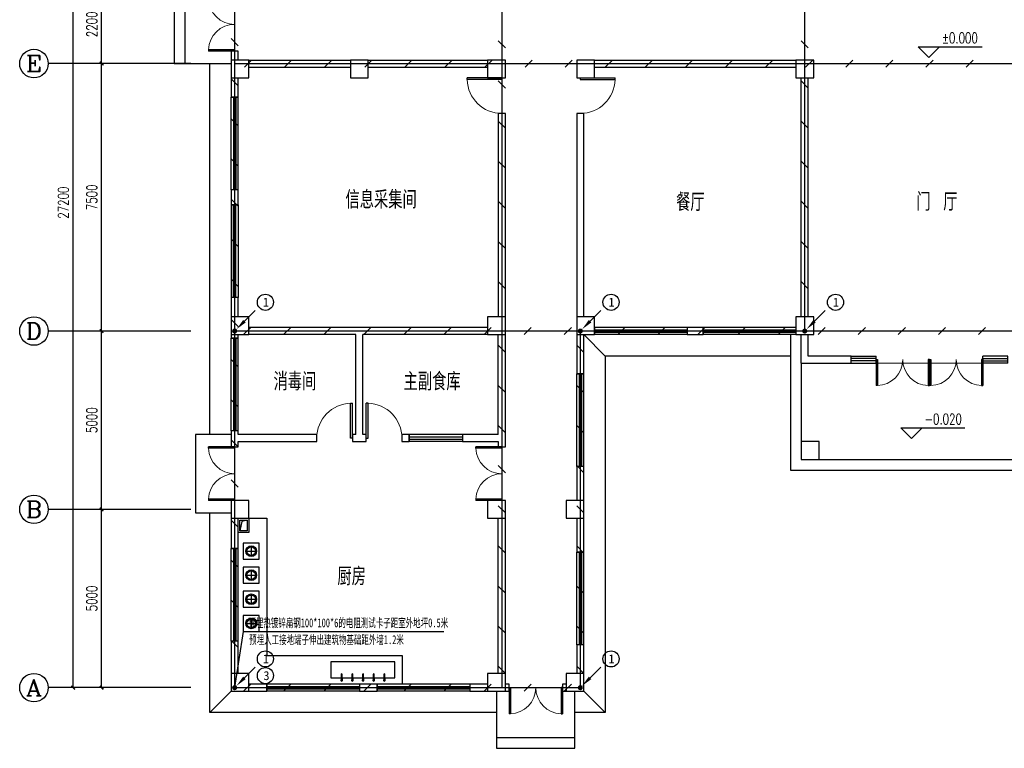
# Model space of a CAD drawing. Extents: x 427948 to 764348, y 274849 to 601549.
# Tile 69 of 212: x 699517 to 727149, y 353937 to 374367. Entities that reach past the tile are written whole.
import ezdxf
from ezdxf.enums import TextEntityAlignment as Align

# ---------------------------------------------------------------- set-up
doc = ezdxf.new("R2010")
doc.units = 0
doc.header["$LTSCALE"] = 1000
doc.header["$MEASUREMENT"] = 0
doc.linetypes.add('CENTER2', pattern=[1.125, 0.75, -0.125, 0.125, -0.125])
doc.layers.get('0').update_dxf_attribs({"linetype": 'CONTINUOUS'})
doc.layers.get('Defpoints').update_dxf_attribs({"linetype": 'CONTINUOUS'})
for name, color, linetype in [('AXIS', 3, 'CONTINUOUS'), ('AXIS_TEXT', 7, 'CONTINUOUS'), ('COLUMN', 9, 'CONTINUOUS'), ('DIM_ELEV', 3, 'CONTINUOUS'), ('EQUIP-照明', 3, 'CONTINUOUS'), ('LATRINE', 6, 'CONTINUOUS'), ('LWIRE', 4, 'CONTINUOUS'), ('PUB_DIM', 3, 'CONTINUOUS'), ('PUB_TEXT', 7, 'CONTINUOUS'), ('SHTLN', 4, 'CONTINUOUS'), ('WALL', 2, 'CONTINUOUS'), ('WINDOW', 4, 'CONTINUOUS'), ('WIRE-接地', 4, 'CONTINUOUS'), ('一层及1号楼梯$0$A$0$ASPTA', 4, 'CONTINUOUS'), ('看线', 95, 'CONTINUOUS'), ('细线02', 66, 'CONTINUOUS')]:
    doc.layers.add(name, color=color, linetype=linetype)
doc.layers.add('填充', color=251, linetype='CONTINUOUS', lineweight=5)
doc.styles.add('_HZTXT', font='txt.shx', dxfattribs={"width": 0.8, "bigfont": 'HZTXT.shx'})
doc.styles.add('_TCH_AXIS', font='COMPLEX', dxfattribs={"bigfont": 'GBCBIG'})
doc.styles.add('_TCH_DIM', font='SIMPLEX', dxfattribs={"bigfont": 'GBCBIG'})
doc.styles.add('_TCH_DIM_T3', font='SIMPLEX', dxfattribs={"width": 0.705882, "bigfont": 'GBCBIG'})
doc.styles.add('COMPLEX', font='COMPLEX')
doc.styles.get("Standard").update_dxf_attribs({"font": 'txt.shx'})
doc.styles.add('宋体', font='txt', dxfattribs={"width": 0.75})
doc.dimstyles.new('_TCH_ARCH&&100', dxfattribs={"dimtxt": 297.5, "dimasz": 100, "dimexe": 250, "dimexo": 300, "dimgap": 126.25, "dimtad": 1, "dimdec": 0, "dimzin": 0, "dimdsep": 46, "dimtxsty": '_TCH_DIM_T3', "dimblk": 'ARCHTICK', "dimcen": 0.09, "dimclrt": 7, "dimazin": 2, "dimtfac": 1, "dimtdec": 0, "dimtix": 1, "dimtmove": 2, "dimatfit": 3, "dimfxl": 1, "dimtolj": 1, "dimtzin": 0, "dimarcsym": 0})

# ---------------------------------------------------------------- blocks, each defined once
blk = doc.blocks.new('$TelecSys$00000008')
blk.add_line((0.4, 0.4), (-0.4, -0.4))
blk = doc.blocks.new('$TelecSys$00000078')
for p, q in [((1.15, 1.15), (0.55, 0.55)), ((0.104, 0.104), (0.104, 0.104)), ((-0.104, -0.104), (-0.104, -0.104))]:
    blk.add_line(p, q)
at = {"const_width": 0.142}
blk.add_lwpolyline([(-0.071, 0, 1), (0.071, 0, 1)], format="xyb", close=True, dxfattribs=at)
blk.add_solid([(0.62, 0.48), (0.48, 0.62), (0.1, 0.1)])
at = {"width": 0.8, "flags": 9}
blk.add_attdef('A', (0, 0), '', height=0.00002, dxfattribs=at)
blk = doc.blocks.new('WEFWDF')
at = {"layer": '细线02'}
for points in [[(522, 40), (522, -360), (222, -360), (222, 40), (522, 40)], [(472, -10), (320, -55), (272, -310)]]:
    blk.add_lwpolyline(points, dxfattribs=at)
blk.add_lwpolyline([(472, -10), (472, -310), (272, -310), (272, -10)], close=True, dxfattribs=at)
blk = doc.blocks.new('WTRHDFGB')
at = {"layer": '看线'}
for p, q in [((146, 35), (146, -265)), ((-4, -115), (296, -115))]:
    blk.add_line(p, q, dxfattribs=at)
blk.add_lwpolyline([(-79, 110), (-79, -340), (371, -340), (371, 110), (-79, 110)], dxfattribs=at)
for radius in [150, 120]:
    blk.add_circle((146, -115), radius, dxfattribs=at)
blk = doc.blocks.new('RTDF')
at = {"layer": '一层及1号楼梯$0$A$0$ASPTA'}
for p, q in [((312, -101), (310, -273)), ((316, -224), (315, -273)), ((316, -224), (336, -223)), ((344, -273), (336, -100)), ((336, -223), (339, -273))]:
    blk.add_line(p, q, dxfattribs=at)
for centre, radius, start, end in [((327, -273), 24.6, 133.7164, 48.1813), ((327, -273), 17.2, 133.5982, 48.2995), ((324, -116), 19.7, 52.2135, 129.6842), ((327, -251), 24.9, 241.298, 300.5997)]:
    blk.add_arc(centre, radius, start, end, dxfattribs=at)
blk = doc.blocks.new('_ArchTick')
at = {"color": 0, "linetype": 'ByBlock', "const_width": 0.4}
blk.add_lwpolyline([(-0.5, -0.5), (0.5, 0.5)], dxfattribs=at)
blk = doc.blocks.new('*D274')
at = {"layer": 'AXIS', "color": 0, "lineweight": -2}
for p, q in [((704017, 360637), (701567, 360637)), ((701817, 355637), (701817, 360637)), ((704017, 355637), (701567, 355637))]:
    blk.add_line(p, q, dxfattribs=at)
at = {"layer": 'Defpoints', "color": 0}
for p in [(701817, 360637), (704317, 360637), (704317, 355637)]:
    blk.add_point(p, dxfattribs=at)
at = {"layer": 'AXIS', "color": 0, "lineweight": -2, "xscale": 100, "yscale": 100, "zscale": 100}
for p, rotation in [((701817, 360637), 90), ((701817, 355637), 270)]:
    blk.add_blockref('_ArchTick', p, dxfattribs=dict(at, rotation=rotation))
at = {"layer": 'AXIS', "color": 7, "insert": (701542, 358137), "char_height": 297.5, "attachment_point": 5, "rotation": 90, "style": '_TCH_DIM_T3'}
blk.add_mtext('\\A1;5000', dxfattribs=at)
blk = doc.blocks.new('*D275')
at = {"layer": 'AXIS', "color": 0, "lineweight": -2}
for p, q in [((704017, 365637), (701567, 365637)), ((701817, 360637), (701817, 365637)), ((704017, 360637), (701567, 360637))]:
    blk.add_line(p, q, dxfattribs=at)
at = {"layer": 'Defpoints', "color": 0}
for p in [(701817, 365637), (704317, 365637), (704317, 360637)]:
    blk.add_point(p, dxfattribs=at)
at = {"layer": 'AXIS', "color": 0, "lineweight": -2, "xscale": 100, "yscale": 100, "zscale": 100}
for p, rotation in [((701817, 365637), 90), ((701817, 360637), 270)]:
    blk.add_blockref('_ArchTick', p, dxfattribs=dict(at, rotation=rotation))
at = {"layer": 'AXIS', "color": 7, "insert": (701542, 363137), "char_height": 297.5, "attachment_point": 5, "rotation": 90, "style": '_TCH_DIM_T3'}
blk.add_mtext('\\A1;5000', dxfattribs=at)
blk = doc.blocks.new('*D276')
at = {"layer": 'AXIS', "color": 0, "lineweight": -2}
for p, q in [((704017, 373137), (701567, 373137)), ((701817, 365637), (701817, 373137)), ((704017, 365637), (701567, 365637))]:
    blk.add_line(p, q, dxfattribs=at)
at = {"layer": 'Defpoints', "color": 0}
for p in [(701817, 373137), (704317, 373137), (704317, 365637)]:
    blk.add_point(p, dxfattribs=at)
at = {"layer": 'AXIS', "color": 0, "lineweight": -2, "xscale": 100, "yscale": 100, "zscale": 100}
for p, rotation in [((701817, 373137), 90), ((701817, 365637), 270)]:
    blk.add_blockref('_ArchTick', p, dxfattribs=dict(at, rotation=rotation))
at = {"layer": 'AXIS', "color": 7, "insert": (701542, 369387), "char_height": 297.5, "attachment_point": 5, "rotation": 90, "style": '_TCH_DIM_T3'}
blk.add_mtext('\\A1;7500', dxfattribs=at)
blk = doc.blocks.new('*D277')
at = {"layer": 'AXIS', "color": 0, "lineweight": -2}
for p, q in [((704017, 375337), (701567, 375337)), ((701817, 373137), (701817, 375337)), ((704017, 373137), (701567, 373137))]:
    blk.add_line(p, q, dxfattribs=at)
at = {"layer": 'Defpoints', "color": 0}
for p in [(701817, 375337), (704317, 375337), (704317, 373137)]:
    blk.add_point(p, dxfattribs=at)
at = {"layer": 'AXIS', "color": 0, "lineweight": -2, "xscale": 100, "yscale": 100, "zscale": 100}
for p, rotation in [((701817, 375337), 90), ((701817, 373137), 270)]:
    blk.add_blockref('_ArchTick', p, dxfattribs=dict(at, rotation=rotation))
at = {"layer": 'AXIS', "color": 7, "insert": (701542, 374237), "char_height": 297.5, "attachment_point": 5, "rotation": 90, "style": '_TCH_DIM_T3'}
blk.add_mtext('\\A1;2200', dxfattribs=at)
blk = doc.blocks.new('*D279')
at = {"layer": 'AXIS', "color": 0, "lineweight": -2}
for p, q in [((704017, 382837), (700767, 382837)), ((701017, 355637), (701017, 382837)), ((704017, 355637), (700767, 355637))]:
    blk.add_line(p, q, dxfattribs=at)
at = {"layer": 'Defpoints', "color": 0}
for p in [(701017, 382837), (704317, 382837), (704317, 355637)]:
    blk.add_point(p, dxfattribs=at)
at = {"layer": 'AXIS', "color": 0, "lineweight": -2, "xscale": 100, "yscale": 100, "zscale": 100}
for p, rotation in [((701017, 382837), 90), ((701017, 355637), 270)]:
    blk.add_blockref('_ArchTick', p, dxfattribs=dict(at, rotation=rotation))
at = {"layer": 'AXIS', "color": 7, "insert": (700742, 369237), "char_height": 297.5, "attachment_point": 5, "rotation": 90, "style": '_TCH_DIM_T3'}
blk.add_mtext('\\A1;27200', dxfattribs=at)
blk = doc.blocks.new('$DorLib2D$00000002')
for p, q in [((-0.5, 0), (-0.5, 0.4875)), ((-0.475, 0.4875), (-0.5, 0.4875)), ((-0.475, 0), (-0.475, 0.4875)), ((0.475, 0), (0.475, 0.4875)), ((0.475, 0.4875), (0.5, 0.4875)), ((0.5, 0), (0.5, 0.4875)), ((-0.5, 0), (-0.475, 0)), ((0.5, 0), (0.475, 0))]:
    blk.add_line(p, q)
at = {"lineweight": 13}
for centre, start, end in [((-0.4875, 0), 0, 88.53072), ((0.4875, 0), 91.46928, 180)]:
    blk.add_arc(centre, 0.4875, start, end, dxfattribs=at)
blk = doc.blocks.new('_FZHK')
blk.add_lwpolyline([(-0.5, -0.5), (0.5, -0.5), (0.5, 0.5), (-0.5, 0.5)], close=True)
blk = doc.blocks.new('$DorLib2D$00000001')
for p, q in [((0.45, 0.975), (0.5, 0.975)), ((0.45, 0), (0.45, 0.975)), ((0.5, 0), (0.5, 0.975)), ((0.5, 0), (0.45, 0))]:
    blk.add_line(p, q)
at = {"lineweight": 13}
blk.add_arc((0.475, 0), 0.975, 91.4693, 180, dxfattribs=at)
blk = doc.blocks.new('$TCHSYS$WIN2D')
for p, q in [((-0.5, 0.5), (0.5, 0.5)), ((-0.5, 0.5), (-0.5, -0.5)), ((0.5, 0.5), (0.5, -0.5)), ((0.5, 0.167), (-0.5, 0.167)), ((0.5, -0.167), (-0.5, -0.167)), ((-0.5, -0.5), (0.5, -0.5))]:
    blk.add_line(p, q)
blk = doc.blocks.new('_AXISO')
blk.add_circle((0, 0), 0.5)
at = {"layer": 'AXIS_TEXT', "style": 'COMPLEX', "width": 1.041667}
blk.add_attdef('A', text='', height=0.56, dxfattribs=at).set_placement((-0.25, -0.28), (0.25, -0.28), align=Align.FIT)

msp = doc.modelspace()

# ---------------------------------------------------------------- linework, layer by layer
at = {"layer": 'AXIS'}
for p, q in [((704316.8, 373136.9), (700316.8, 373136.9)), ((704316.8, 365636.9), (700316.8, 365636.9)), ((704316.8, 360636.9), (700316.8, 360636.9)), ((704316.8, 355636.9), (700316.8, 355636.9))]:
    msp.add_line(p, q, dxfattribs=at)
at = {"layer": 'DIM_ELEV'}
for p, q in [((725028.5, 373307.9), (724728.5, 373607.9)), ((724728.5, 373607.9), (726528.5, 373607.9)), ((725028.5, 373307.9), (725328.5, 373607.9)), ((724545.5, 362620.5), (724245.5, 362920.5)), ((724245.5, 362920.5), (726045.5, 362920.5)), ((724545.5, 362620.5), (724845.5, 362920.5))]:
    msp.add_line(p, q, dxfattribs=at)
at = {"layer": 'EQUIP-照明'}
for q in [(705549.4, 355636.9), (711421, 357214.1, -2.9)]:
    msp.add_line((705790.2, 357214.1, 0), q, dxfattribs=at)
for centre in [(706413, 366443.1), (716113, 366443.1), (722413, 366443.1), (706413, 356443.1), (716113, 356443.1), (706413, 355974.6)]:
    msp.add_circle(centre, 226.1, dxfattribs=at)
at = {"layer": 'LATRINE'}
for p, q in [((715949.4, 364936.9), (715349.4, 365536.9)), ((704849.4, 354936.9), (705449.4, 355536.9)), ((715949.4, 354936.9), (715349.4, 355536.9))]:
    msp.add_line(p, q, dxfattribs=at)
for points in [[(704849.4, 362736.9), (704849.4, 373136.9)], [(721149.4, 364936.9), (715949.4, 364936.9), (715949.4, 354936.9), (715099.4, 354936.9)], [(704849.4, 362736.9), (704849.4, 363684.9)], [(712899.4, 354936.9), (704849.4, 354936.9), (704849.4, 360534.9)]]:
    msp.add_lwpolyline(points, dxfattribs=at)
at = {"layer": 'PUB_DIM'}
for points in [[(704149.4, 375336.9), (703849.4, 375336.9), (703849.4, 373136.9), (704149.4, 373136.9)], [(705449.4, 375336.9), (704149.4, 375336.9), (704149.4, 373136.9), (705449.4, 373136.9)], [(721149.4, 365536.9), (721149.4, 361736.9), (728949.4, 361736.9), (728949.4, 365536.9)], [(721449.4, 364736.9), (721449.4, 362036.9), (728649.4, 362036.9), (728649.4, 364736.9)], [(705449.4, 362736.9), (704449.4, 362736.9), (704449.4, 360534.9), (705449.4, 360534.9)], [(712899.4, 355536.9), (712899.4, 354236.9), (715099.4, 354236.9), (715099.4, 355536.9)], [(712899.4, 354236.9), (712899.4, 353936.9), (715099.4, 353936.9), (715099.4, 354236.9)]]:
    msp.add_lwpolyline(points, dxfattribs=at)
at = {"layer": 'WALL'}
for p, q in [((705649.4, 373486.9), (705449.4, 373486.9)), ((705449.4, 373486.9), (705449.4, 373236.9)), ((705649.4, 373236.9), (705649.4, 373486.9)), ((705949.4, 373236.9), (708799.4, 373236.9)), ((709299.4, 373236.9), (712649.4, 373236.9)), ((715649.4, 373236.9), (721299.4, 373236.9)), ((705949.4, 373036.9), (708799.4, 373036.9)), ((709299.4, 373036.9), (712649.4, 373036.9)), ((715649.4, 373036.9), (721299.4, 373036.9)), ((705449.4, 372736.9), (705449.4, 372197.8)), ((705649.4, 372197.8), (705649.4, 372736.9)), ((721449.4, 366036.9), (721449.4, 372736.9)), ((721649.4, 366036.9), (721649.4, 372736.9)), ((705449.4, 372197.8), (705649.4, 372197.8)), ((713149.4, 371736.9), (712949.4, 371736.9)), ((712949.4, 371736.9), (712949.4, 366036.9)), ((713149.4, 366036.9), (713149.4, 371736.9)), ((715349.4, 371736.9), (715149.4, 371736.9)), ((715149.4, 371736.9), (715149.4, 366036.9)), ((715349.4, 366036.9), (715349.4, 371736.9)), ((705649.4, 369597.8), (705449.4, 369597.8)), ((705449.4, 369597.8), (705449.4, 369176.9)), ((705649.4, 369176.9), (705649.4, 369597.8)), ((705449.4, 369176.9), (705649.4, 369176.9)), ((705649.4, 366576.9), (705449.4, 366576.9)), ((705449.4, 366576.9), (705449.4, 366036.9)), ((705649.4, 366036.9), (705649.4, 366576.9)), ((709049.4, 365736.9), (705949.4, 365736.9)), ((712649.4, 365736.9), (709049.4, 365736.9)), ((718699.4, 365736.9), (718249.4, 365736.9)), ((718249.4, 365736.9), (718249.4, 365536.9)), ((718699.4, 365536.9), (718699.4, 365736.9)), ((705449.4, 365536.9), (705449.4, 365436.9)), ((705449.4, 365436.9), (705649.4, 365436.9)), ((705649.4, 365436.9), (705649.4, 365536.9)), ((708949.4, 365536.9), (705949.4, 365536.9)), ((708949.4, 362736.9), (708949.4, 365536.9)), ((712649.4, 365536.9), (709149.4, 365536.9)), ((709149.4, 362736.9), (709149.4, 365536.9)), ((712949.4, 362736.9), (712949.4, 365536.9)), ((713149.4, 362636.9), (713149.4, 365536.9)), ((715149.4, 365536.9), (715149.4, 364436.8)), ((715349.4, 364436.8), (715349.4, 365536.9)), ((718249.4, 365536.9), (718699.4, 365536.9)), ((721449.4, 364736.9), (721449.4, 365536.9)), ((721649.4, 364936.9), (721649.4, 365536.9)), ((722849.4, 364936.9), (721649.4, 364936.9)), ((722849.4, 364736.9), (722849.4, 364936.9)), ((721449.4, 364736.9), (722849.4, 364736.9)), ((715149.4, 364436.8), (715349.4, 364436.8)), ((705649.4, 362836.9), (705449.4, 362836.9)), ((705449.4, 362836.9), (705449.4, 362636.9)), ((705649.4, 362736.9), (705649.4, 362836.9)), ((705449.4, 362636.9), (705449.4, 362386.9)), ((707854.5, 362736.9), (705649.4, 362736.9)), ((707854.5, 362536.9), (707854.5, 362736.9)), ((708949.4, 362736.9), (708854.5, 362736.9)), ((708854.5, 362736.9), (708854.5, 362536.9)), ((709244.2, 362736.9), (709149.4, 362736.9)), ((709244.2, 362536.9), (709244.2, 362736.9)), ((710444.2, 362736.9), (710244.2, 362736.9)), ((710244.2, 362736.9), (710244.2, 362536.9)), ((710444.2, 362536.9), (710444.2, 362736.9)), ((712949.4, 362736.9), (711944.2, 362736.9)), ((711944.2, 362736.9), (711944.2, 362536.9)), ((713149.4, 362386.9), (713149.4, 362636.9)), ((705449.4, 362386.9), (705649.4, 362386.9)), ((705649.4, 362386.9), (705649.4, 362536.9)), ((705649.4, 362536.9), (707854.5, 362536.9)), ((708854.5, 362536.9), (709049.4, 362536.9)), ((709049.4, 362536.9), (709244.2, 362536.9)), ((710244.2, 362536.9), (710444.2, 362536.9)), ((711944.2, 362536.9), (712949.4, 362536.9)), ((712949.4, 362536.9), (712949.4, 362386.9)), ((712949.4, 362386.9), (713149.4, 362386.9)), ((715349.4, 361836.8), (715149.4, 361836.8)), ((715149.4, 361836.8), (715149.4, 360886.9)), ((715349.4, 360886.9), (715349.4, 361836.8)), ((705449.4, 360386.9), (705449.4, 359536.9)), ((705649.4, 359536.9), (705649.4, 360386.9)), ((705949.4, 360386.9), (706449.4, 360386.9)), ((706449.4, 360386.9), (706449.4, 356536.9)), ((712949.4, 356036.9), (712949.4, 360386.9)), ((713149.4, 356036.9), (713149.4, 360386.9)), ((715149.4, 360386.9), (715149.4, 359436.8)), ((715349.4, 359436.8), (715349.4, 360386.9)), ((705449.4, 359536.9), (705649.4, 359536.9)), ((715149.4, 359436.8), (715349.4, 359436.8)), ((705649.4, 356936.9), (705449.4, 356936.9)), ((705449.4, 356936.9), (705449.4, 356036.9)), ((705649.4, 356036.9), (705649.4, 356936.9)), ((715349.4, 356836.8), (715149.4, 356836.8)), ((715149.4, 356836.8), (715149.4, 356036.9)), ((715349.4, 356036.9), (715349.4, 356836.8)), ((706449.4, 356536.9), (710249.4, 356536.9)), ((710249.4, 356536.9), (710249.4, 355736.9)), ((706449.4, 355736.9), (705949.4, 355736.9)), ((706449.4, 355536.9), (706449.4, 355736.9)), ((709549.4, 355736.9), (709049.4, 355736.9)), ((709049.4, 355736.9), (709049.4, 355536.9)), ((709549.4, 355536.9), (709549.4, 355736.9)), ((712649.4, 355736.9), (712149.4, 355736.9)), ((712149.4, 355736.9), (712149.4, 355536.9)), ((713249.4, 355736.9), (713149.4, 355736.9)), ((713249.4, 355536.9), (713249.4, 355736.9)), ((714849.4, 355736.9), (714749.4, 355736.9)), ((714749.4, 355736.9), (714749.4, 355536.9)), ((705949.4, 355536.9), (706449.4, 355536.9)), ((709049.4, 355536.9), (709549.4, 355536.9)), ((712149.4, 355536.9), (712649.4, 355536.9)), ((713149.4, 355536.9), (713249.4, 355536.9)), ((714749.4, 355536.9), (714849.4, 355536.9))]:
    msp.add_line(p, q, dxfattribs=at)
at = {"layer": 'WIRE-接地', "linetype": 'CENTER2', "const_width": 35}
for points in [[(705549.4, 382836.9), (705549.4, 355636.9), (715249.4, 355636.9), (715249.4, 365636.9), (735549.4, 365636.9), (735549.4, 382836.9), (705549.4, 382836.9)], [(713049.4, 382836.9), (713049.4, 365636.9)], [(721549.4, 382836.9), (721549.4, 365636.9)], [(705549.4, 373136.9), (735549.4, 373136.9)], [(715249.4, 365636.9), (705549.4, 365636.9)], [(713049.4, 365636.9), (713049.4, 355636.9)]]:
    msp.add_lwpolyline(points, dxfattribs=at)
at = {"layer": '填充'}
msp.add_line((726549.4, 364736.9), (723549.4, 364736.9), dxfattribs=at)
at = {"layer": '看线'}
msp.add_lwpolyline([(708249.4, 356365), (708249.4, 355915), (710049.4, 355915), (710049.4, 356365), (708249.4, 356365)], dxfattribs=at)

# ---------------------------------------------------------------- block references
at = {"layer": 'AXIS'}
ref = msp.add_blockref('_AXISO', (699916.8, 373136.9), dxfattribs=dict(at, xscale=800, yscale=800, zscale=800))
ref.add_attrib('A', 'E', dxfattribs={"layer": 'AXIS_TEXT', "height": 452.5, "style": '_TCH_AXIS', "width": 1.3125}).set_placement((699690.5, 372910.6), (700143.1, 372910.6), align=Align.FIT)
ref = msp.add_blockref('_AXISO', (699916.8, 365636.9), dxfattribs=dict(at, xscale=800, yscale=800, zscale=800))
ref.add_attrib('A', 'D', dxfattribs={"layer": 'AXIS_TEXT', "height": 452.5, "style": '_TCH_AXIS', "width": 1.235294}).set_placement((699690.5, 365410.6), (700143.1, 365410.6), align=Align.FIT)
ref = msp.add_blockref('_AXISO', (699916.8, 360636.9), dxfattribs=dict(at, xscale=800, yscale=800, zscale=800))
ref.add_attrib('A', 'B', dxfattribs={"layer": 'AXIS_TEXT', "height": 452.5, "style": '_TCH_AXIS', "width": 1.235294}).set_placement((699690.5, 360410.6), (700143.1, 360410.6), align=Align.FIT)
ref = msp.add_blockref('_AXISO', (699916.8, 355636.9), dxfattribs=dict(at, xscale=800, yscale=800, zscale=800))
ref.add_attrib('A', 'A', dxfattribs={"layer": 'AXIS_TEXT', "height": 452.5, "style": '_TCH_AXIS', "width": 1.166667}).set_placement((699690.5, 355410.6), (700143.1, 355410.6), align=Align.FIT)
at = {"layer": 'COLUMN', "xscale": 500, "yscale": 500, "zscale": 500}
for p in [(705699.4, 372986.9), (709049.4, 372986.9), (712899.4, 372986.9), (715399.4, 372986.9), (721549.4, 372986.9), (705699.4, 365786.9), (712899.4, 365786.9), (715399.4, 365786.9), (721549.4, 365786.9), (721699.4, 362286.9), (705699.4, 360636.9), (712899.4, 360636.9), (715099.4, 360636.9), (705699.4, 355786.9), (712899.4, 355786.9), (715099.4, 355786.9)]:
    msp.add_blockref('_FZHK', p, dxfattribs=at)
at = {"layer": 'LWIRE', "xscale": 500, "yscale": 500, "zscale": 500}
for p in [(705549.4, 365636.9), (715249.4, 365636.9), (721549.4, 365636.9), (705549.4, 355636.9), (715249.4, 355636.9)]:
    msp.add_blockref('$TelecSys$00000078', p, dxfattribs=at)
at = {"layer": 'SHTLN', "xscale": 250, "yscale": 250, "zscale": 250}
for p, rotation in [((705549.4, 373736.9), 270), ((713049.4, 373674.4), 270), ((721549.4, 373674.4), 270), ((705549.4, 372611.9), 270), ((713049.4, 372549.4), 270), ((721549.4, 372549.4), 270), ((705549.4, 371486.9), 270), ((713049.4, 371424.4), 270), ((721549.4, 371424.4), 270), ((705549.4, 370361.9), 270), ((713049.4, 370299.4), 270), ((721549.4, 370299.4), 270), ((705549.4, 369236.9), 270), ((713049.4, 369174.4), 270), ((721549.4, 369174.4), 270), ((705549.4, 368111.9), 270), ((713049.4, 368049.4), 270), ((721549.4, 368049.4), 270), ((705549.4, 366986.9), 270), ((713049.4, 366924.4), 270), ((721549.4, 366924.4), 270), ((705549.4, 365861.9), 270), ((705899.4, 365636.9), 180), ((707024.4, 365636.9), 180), ((708149.4, 365636.9), 180), ((709274.4, 365636.9), 180), ((710399.4, 365636.9), 180), ((711524.4, 365636.9), 180), ((712649.4, 365636.9), 180), ((713774.4, 365636.9), 180), ((714899.4, 365636.9), 180), ((713049.4, 365136.9), 270), ((715249.4, 365136.9), 90), ((705549.4, 364736.9), 270), ((713049.4, 364011.9), 270), ((715249.4, 364011.9), 90), ((705549.4, 363611.9), 270), ((713049.4, 362886.9), 270), ((715249.4, 362886.9), 90), ((705549.4, 362486.9), 270), ((713049.4, 361761.9), 270), ((715249.4, 361761.9), 90), ((705549.4, 361361.9), 270), ((713049.4, 360636.9), 270), ((715249.4, 360636.9), 90), ((705549.4, 360236.9), 270), ((713049.4, 359511.9), 270), ((715249.4, 359511.9), 90), ((705549.4, 359111.9), 270), ((713049.4, 358386.9), 270), ((715249.4, 358386.9), 90), ((705549.4, 357986.9), 270), ((713049.4, 357261.9), 270), ((715249.4, 357261.9), 90), ((705549.4, 356861.9), 270), ((713049.4, 356136.9), 270), ((715249.4, 356136.9), 90)]:
    msp.add_blockref('$TelecSys$00000008', p, dxfattribs=dict(at, rotation=rotation))
for p in [(705924.4, 373136.9), (707049.4, 373136.9), (708174.4, 373136.9), (709299.4, 373136.9), (710424.4, 373136.9), (711549.4, 373136.9), (712674.4, 373136.9), (713799.4, 373136.9), (714924.4, 373136.9), (716049.4, 373136.9), (717174.4, 373136.9), (718299.4, 373136.9), (719424.4, 373136.9), (720549.4, 373136.9), (721674.4, 373136.9), (722799.4, 373136.9), (723924.4, 373136.9), (725049.4, 373136.9), (726174.4, 373136.9), (716399.4, 365636.9), (717524.4, 365636.9), (718649.4, 365636.9), (719774.4, 365636.9), (720899.4, 365636.9), (722024.4, 365636.9), (723149.4, 365636.9), (724274.4, 365636.9), (725399.4, 365636.9), (726524.4, 365636.9), (705899.4, 355636.9), (707024.4, 355636.9), (708149.4, 355636.9), (709274.4, 355636.9), (710399.4, 355636.9), (711524.4, 355636.9), (712649.4, 355636.9), (713774.4, 355636.9), (714899.4, 355636.9)]:
    msp.add_blockref('$TelecSys$00000008', p, dxfattribs=at)
at = {"layer": 'WALL'}
for name, p in [('WEFWDF', (705426.9, 360346.6)), ('WTRHDFGB', (705869.5, 359580)), ('WTRHDFGB', (705869.5, 358905)), ('WTRHDFGB', (705869.5, 358230)), ('WTRHDFGB', (705869.5, 357555))]:
    msp.add_blockref(name, p, dxfattribs=at)
at = {"layer": 'WINDOW'}
for name, p, xscale, yscale, zscale, rotation in [('$DorLib2D$00000002', (705549.4, 374236.9), -1500, 1500, -1500, 90), ('$DorLib2D$00000001', (713049.4, 372236.9), 1000, 1000, 1000, 90), ('$DorLib2D$00000001', (715249.4, 372236.9), 1000, -1000, 1000, 90), ('$TCHSYS$WIN2D', (705549.4, 370897.8), 2600, -200, 2600, 90), ('$TCHSYS$WIN2D', (705549.4, 367876.9), -2600, -200, -2600, 90), ('$TCHSYS$WIN2D', (716949.4, 365636.9), 2600, -200, 2600, 180), ('$TCHSYS$WIN2D', (719999.4, 365636.9), 2600, -200, 2600, 180), ('$TCHSYS$WIN2D', (705549.4, 364136.9), 2600, -200, 2600, 90), ('$TCHSYS$WIN2D', (723199.4, 364836.9), -700.0000000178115, 200, -700.0000000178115, 180), ('$DorLib2D$00000002', (724299.4, 364836.9), -1500, 1500, -1500, 180), ('$DorLib2D$00000002', (725799.4, 364836.9), 1500, 1500, 1500, 180), ('$TCHSYS$WIN2D', (726899.4, 364836.9), 700.0000000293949, 200, 700.0000000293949, 180), ('$TCHSYS$WIN2D', (715249.4, 363136.8), 2600, -200, 2600, 90), ('$DorLib2D$00000001', (708354.5, 362636.9), -1000, -1000, -1000, 180), ('$DorLib2D$00000001', (709744.2, 362636.9), 1000, -1000, 1000, 180), ('$TCHSYS$WIN2D', (711194.2, 362636.9), 1500, -200, 1500, 180), ('$DorLib2D$00000002', (705549.4, 361636.9), -1500, 1500, -1500, 90), ('$DorLib2D$00000002', (713049.4, 361636.9), -1500, 1500, -1500, 90), ('$TCHSYS$WIN2D', (705549.4, 358236.9), 2600, -200, 2600, 90), ('$TCHSYS$WIN2D', (715249.4, 358136.8), 2600, -200, 2600, 90), ('$TCHSYS$WIN2D', (707749.4, 355636.9), 2600, -200, 2600, 180), ('$TCHSYS$WIN2D', (710849.4, 355636.9), 2600, -200, 2600, 180), ('$DorLib2D$00000002', (713999.4, 355636.9), -1500, 1500, -1500, 180)]:
    msp.add_blockref(name, p, dxfattribs=dict(at, xscale=xscale, yscale=yscale, zscale=zscale, rotation=rotation))
at = {"layer": '看线', "rotation": 359.0511428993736}
for p in [(708230.3, 356123.9), (708530.3, 356123.9), (708830.3, 356123.9), (709130.3, 356123.9), (709430.3, 356123.9)]:
    msp.add_blockref('RTDF', p, dxfattribs=at)

# ---------------------------------------------------------------- texts
at = {"layer": 'EQUIP-照明', "style": '宋体'}
for s, p in [('1', (706341.1, 366321.2)), ('1', (716041.1, 366321.2)), ('1', (722341.1, 366321.2)), ('1', (706341.1, 356321.2)), ('1', (716041.1, 356321.2)), ('3', (706357.9, 355849.4))]:
    msp.add_text(s, height=250, dxfattribs=at).set_placement(p)
at = {"layer": 'EQUIP-照明', "style": '宋体', "width": 0.6}
for s, p in [('预埋热镀锌扁钢100*100*6的电阻测试卡子距室外地坪0.5米', (705934, 357330.3, -3117.1)), ('预埋人工接地端子伸出建筑物基础距外墙1.2米', (705956.5, 356857.7, 13.8))]:
    msp.add_text(s, height=250, dxfattribs=at).set_placement(p)
at = {"layer": 'PUB_TEXT'}
for s, height, style, width, p in [('%%P0.000', 297.5, '_TCH_DIM', 0.705882, (725398.5, 373708)), ('信息采集间', 500, '_HZTXT', 0.8, (708659.9, 369069.8)), ('餐厅', 500, '_HZTXT', 0.8, (717940.4, 369001.2)), ('门 厅', 500, '_HZTXT', 0.8, (724678.6, 369009.9)), ('消毒间', 500, '_HZTXT', 0.8, (706641.3, 363970.1)), ('主副食库', 500, '_HZTXT', 0.8, (710291, 363970.1)), ('-0.020', 297.5, '_TCH_DIM', 0.705882, (724915.5, 363020.6)), ('厨房', 500, '_HZTXT', 0.8, (708432.2, 358506.6))]:
    msp.add_text(s, height=height, dxfattribs=dict(at, style=style, width=width)).set_placement(p)

# ---------------------------------------------------------------- dimensions: what is measured, and where the dimension line sits
at = {"layer": 'AXIS'}
for p1, p2, distance, picture, middle in [((704316.8, 355636.9), (704316.8, 382836.9), 3300, '*D279', (700741.8, 369236.9)), ((704316.8, 373136.9), (704316.8, 375336.9), 2500, '*D277', (701541.8, 374236.9)), ((704316.8, 365636.9), (704316.8, 373136.9), 2500, '*D276', (701541.8, 369386.9)), ((704316.8, 360636.9), (704316.8, 365636.9), 2500, '*D275', (701541.8, 363136.9)), ((704316.8, 355636.9), (704316.8, 360636.9), 2500, '*D274', (701541.8, 358136.9))]:
    dim = msp.add_aligned_dim(p1=p1, p2=p2, distance=distance, dimstyle='_TCH_ARCH&&100', dxfattribs=at)
    dim.commit()
    dim.dimension.update_dxf_attribs({"geometry": picture, "text_midpoint": middle})

doc.saveas('drawing.dxf')
